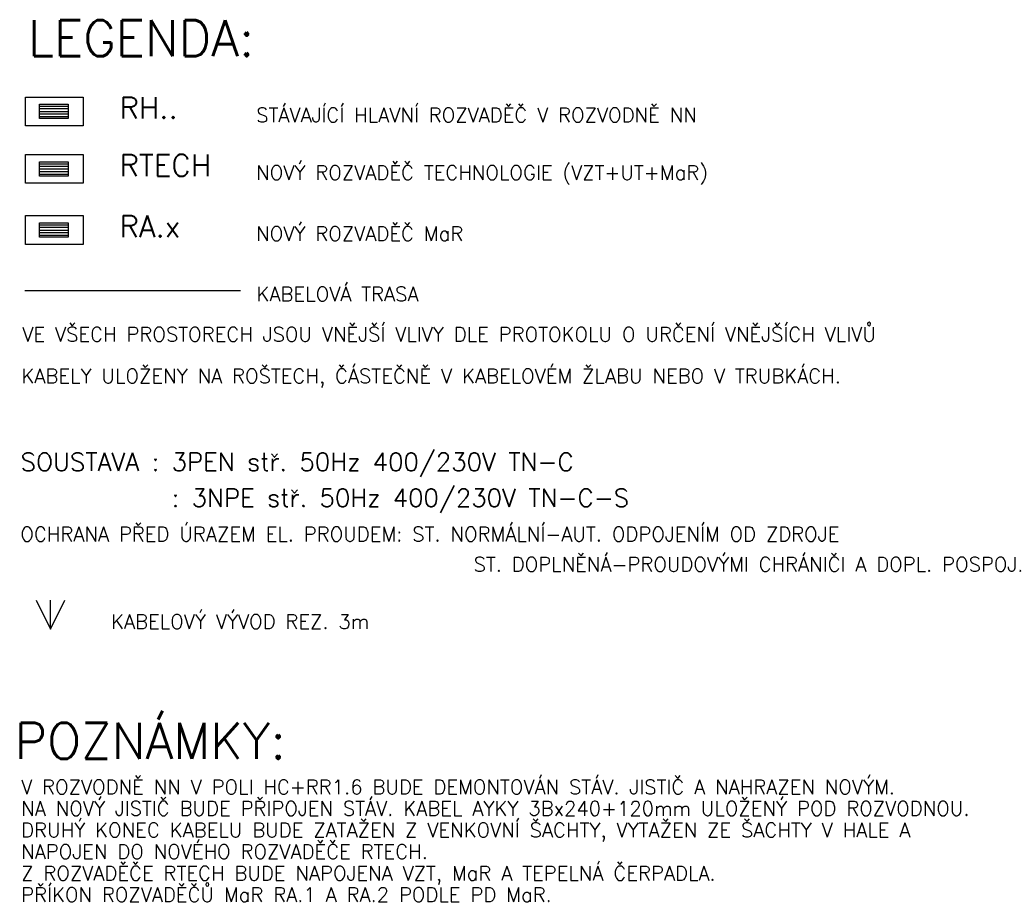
# Model space of a CAD drawing. Header units: millimetres. Extents: x -385852 to 693036, y -525006 to 444206.
# Tile 27 of 156: x -106958 to -79566, y 204744 to 229352. Entities that reach past the tile are written whole.
import ezdxf

# ---------------------------------------------------------------- set-up
doc = ezdxf.new("R2010")
doc.units = ezdxf.units.MM
for name, color, linetype in [('0-STOPA', 11, 'Continuous'), ('3-VYVDVOJ', 5, 'Continuous'), ('4-ROZVADEC', 5, 'Continuous'), ('6-TEXT', 3, 'Continuous'), ('LEGENDA', 3, 'Continuous')]:
    doc.layers.add(name, color=color, linetype=linetype)
doc.styles.add('RomanS', font='romans.shx')

# ---------------------------------------------------------------- blocks, each defined once
blk = doc.blocks.new('B_3-VYVDVOJ')
at = {"layer": '3-VYVDVOJ'}
for p, q in [((-100, 200), (0, 0)), ((0, 0), (100, 200)), ((0, 0), (0, 200))]:
    blk.add_line(p, q, dxfattribs=at)

msp = doc.modelspace()

# ---------------------------------------------------------------- linework, layer by layer
at = {"layer": '0-STOPA'}
msp.add_line((-106812.2072, 221820.3132), (-100812.2072, 221820.3132), dxfattribs=at)
at = {"layer": '4-ROZVADEC'}
for p, q in [((-106411.4115, 226942.4189), (-105611.4115, 226942.4189)), ((-106411.4115, 226880.5851), (-105611.4115, 226880.5851)), ((-106411.4115, 226801.4805), (-105611.4115, 226801.4805)), ((-106411.4115, 226732.1843), (-105611.4115, 226732.1843)), ((-106411.4115, 226657.9837), (-105611.4115, 226657.9837)), ((-106411.4115, 225342.4189), (-105611.4115, 225342.4189)), ((-106411.4115, 225280.5851), (-105611.4115, 225280.5851)), ((-106411.4115, 225201.4805), (-105611.4115, 225201.4805)), ((-106411.4115, 225132.1843), (-105611.4115, 225132.1843)), ((-106411.4115, 225057.9837), (-105611.4115, 225057.9837)), ((-106411.4115, 223642.4189), (-105611.4115, 223642.4189)), ((-106411.4115, 223580.5851), (-105611.4115, 223580.5851)), ((-106411.4115, 223501.4805), (-105611.4115, 223501.4805)), ((-106411.4115, 223432.1843), (-105611.4115, 223432.1843)), ((-106411.4115, 223357.9837), (-105611.4115, 223357.9837))]:
    msp.add_line(p, q, dxfattribs=at)
for points in [[(-106797.0764, 226401.4805), (-106797.0764, 227201.4805), (-105197.0764, 227201.4805), (-105197.0764, 226401.4805)], [(-106411.4115, 226601.4805), (-106411.4115, 227001.4805), (-105611.4115, 227001.4805), (-105611.4115, 226601.4805)], [(-106797.0764, 224801.4805), (-106797.0764, 225601.4805), (-105197.0764, 225601.4805), (-105197.0764, 224801.4805)], [(-106411.4115, 225001.4805), (-106411.4115, 225401.4805), (-105611.4115, 225401.4805), (-105611.4115, 225001.4805)], [(-106797.0764, 223101.4805), (-106797.0764, 223901.4805), (-105197.0764, 223901.4805), (-105197.0764, 223101.4805)], [(-106411.4115, 223301.4805), (-106411.4115, 223701.4805), (-105611.4115, 223701.4805), (-105611.4115, 223301.4805)]]:
    msp.add_lwpolyline(points, close=True, dxfattribs=at)

# ---------------------------------------------------------------- block references
at = {"layer": '3-VYVDVOJ', "lineweight": 5, "xscale": 4, "yscale": 4, "zscale": 2}
msp.add_blockref('B_3-VYVDVOJ', (-106100, 212400), dxfattribs=at)

# ---------------------------------------------------------------- texts
at = {"layer": '6-TEXT', "style": 'RomanS'}
for s, p in [('KABELOVÝ VÝVOD REZ. 3m', (-104416.9587, 212409.5521)), ('V ROZVODNĚ NN V POLI HC+RR1.6 BUDE DEMONTOVÁN STÁV. JISTIČ A NAHRAZEN NOVÝM. ', (-106916.9587, 207809.5521)), ('NA NOVÝ JISTIČ BUDE PŘIPOJEN STÁV. KABEL AYKY 3Bx240+120mm ULOŽENÝ POD ROZVODNOU.', (-106916.9587, 207209.5521)), ('DRUHÝ KONEC KABELU BUDE ZATAŽEN Z VENKOVNÍ ŠACHTY, VYTAŽEN ZE ŠACHTY V HALE A ', (-106916.9587, 206609.5521)), ('NAPOJEN DO NOVÉHO ROZVADĚČE RTECH.', (-106916.9587, 206009.5521)), ('Z ROZVADĚČE RTECH BUDE NAPOJENA VZT, MaR A TEPELNÁ ČERPADLA.', (-106916.9587, 205409.5521)), ('PŘÍKON ROZVADĚČŮ MaR RA.1 A RA.2 PODLE PD MaR.', (-106916.9587, 204809.5521))]:
    msp.add_text(s, height=399.999996, dxfattribs=at).set_placement(p)
at = {"layer": '6-TEXT', "color": 5, "ltscale": 25, "style": 'RomanS'}
msp.add_text('POZNÁMKY:', height=1000, dxfattribs=at).set_placement((-107096.079, 208789.9138))
at = {"layer": 'LEGENDA', "color": 5, "style": 'RomanS'}
msp.add_text('LEGENDA:', height=1000, dxfattribs=at).set_placement((-106731.5195, 228334.378))
at = {"layer": 'LEGENDA', "style": 'RomanS'}
for s, height, p in [('RH..', 600, (-104180.8576, 226601.4805)), ('STÁVAJÍCÍ HLAVNÍ ROZVADĚČ V ROZVODNĚ NN', 400, (-100379.338, 226499.2872)), ('RTECH', 600, (-104180.8576, 225001.4805)), ('NOVÝ ROZVADĚČ TECHNOLOGIE (VZT+UT+MaR)', 400, (-100379.338, 224899.2872)), ('RA.x', 600, (-104180.8576, 223301.4805)), ('NOVÝ ROZVADĚČ MaR', 400, (-100379.338, 223199.2872)), ('KABELOVÁ TRASA', 400, (-100370.5672, 221518.1199)), ('KABELY ULOŽENY NA ROŠTECH, ČÁSTEČNĚ V KABELOVÉM ŽLABU NEBO V TRUBKÁCH.', 400, (-106912.2075, 219241.13)), ('OCHRANA PŘED ÚRAZEM EL. PROUDEM: ST. NORMÁLNÍ-AUT. ODPOJENÍM OD ZDROJE', 400, (-106940.78, 214841.1296)), ('ST. DOPLNĚNÁ-PROUDOVÝMI CHRÁNIČI A DOPL. POSPOJ.', 400, (-94331.5195, 214001.4807))]:
    msp.add_text(s, height=height, dxfattribs=at).set_placement(p)
at = {"layer": 'LEGENDA', "ltscale": 25, "style": 'RomanS'}
for s, height, p in [('VE VŠECH PROSTORECH JSOU VNĚJŠÍ VLIVY DLE PROTOKOLU O URČENÍ VNĚJŠÍCH VLIVŮ', 400, (-106883.6366, 220401.4805)), ('SOUSTAVA : 3PEN stř. 50Hz 400/230V TN-C', 500, (-106931.2564, 216801.4802)), (': 3NPE stř. 50Hz 400/230V TN-C-S', 500, (-102731.2564, 215801.4802))]:
    msp.add_text(s, height=height, dxfattribs=at).set_placement(p)

doc.saveas('drawing.dxf')
